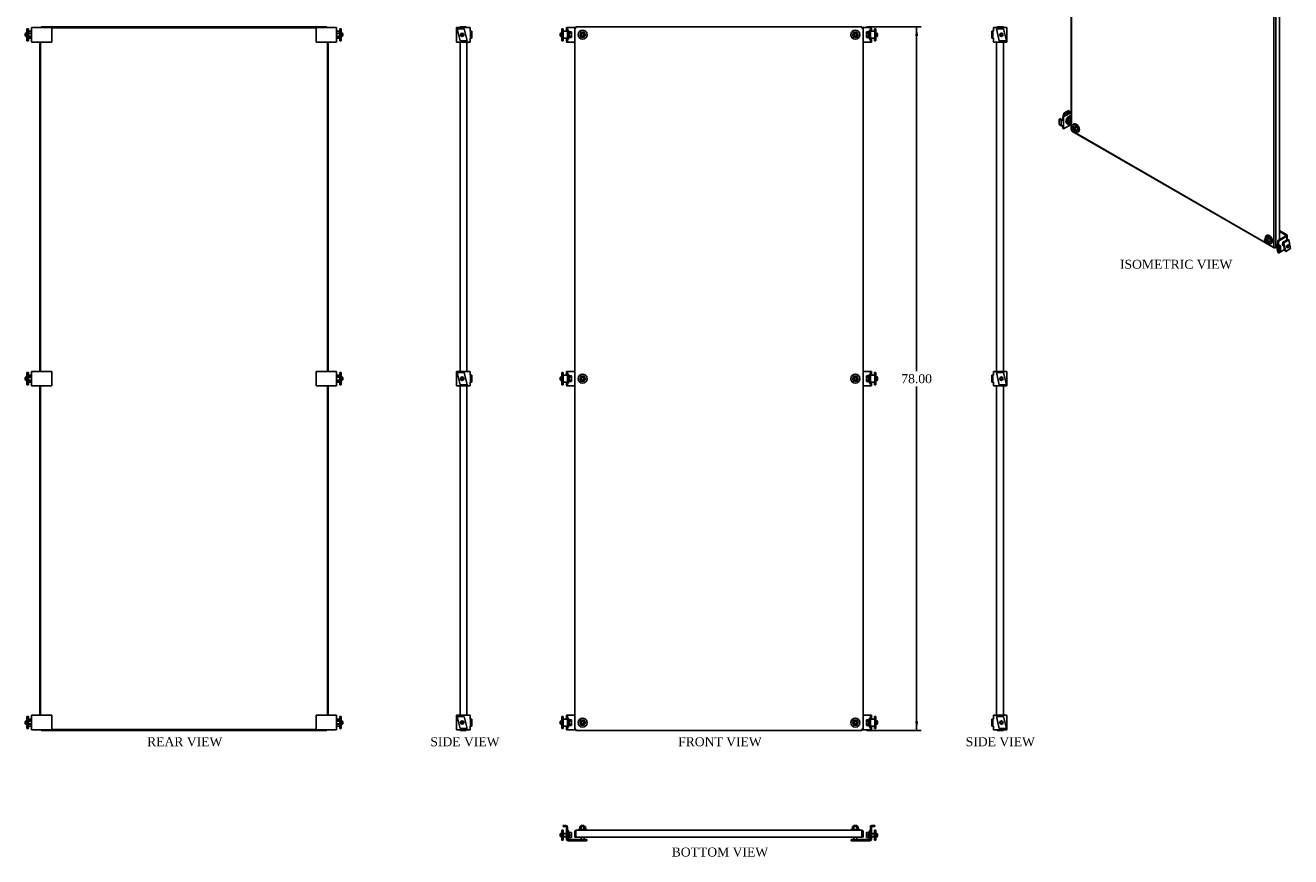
# Model space of a CAD drawing. Header units: inches. Extents: x 11 to 151, y 4 to 149.
# Tile 1 of 2: x 11 to 151, y 4 to 97. Entities that reach past the tile are written whole.
import ezdxf
from ezdxf.enums import TextEntityAlignment as Align
from ezdxf.lldxf.tags import DXFTag

# ---------------------------------------------------------------- set-up
doc = ezdxf.new("R2010")
doc.units = ezdxf.units.IN
doc.header["$MEASUREMENT"] = 0
for name, color, linetype in [('COM42544', 7, 'CONTINUOUS'), ('COM70376-7', 7, 'CONTINUOUS'), ('DEFAULT', 7, 'CONTINUOUS'), ('NTS166105', 7, 'CONTINUOUS'), ('NTS16700', 7, 'CONTINUOUS'), ('SCC181305', 7, 'CONTINUOUS'), ('STD26094', 7, 'CONTINUOUS'), ('WAF25059', 7, 'CONTINUOUS'), ('WAL25163', 7, 'CONTINUOUS')]:
    doc.layers.add(name, color=color, linetype=linetype)
doc.styles.add('SEACAD_TIMES_NEW_ROMAN', font='times.ttf')
tags = doc.linetypes.add('HIDDEN2', pattern=[0.1875, 0.125, -0.0625]).pattern_tags.tags
tags[6:7] = [DXFTag(74, 4), DXFTag(75, 0), DXFTag(340, '0'), DXFTag(46, 0.0), DXFTag(50, 0.0), DXFTag(44, 0.0), DXFTag(45, 0.0)]
tags[4:5] = [DXFTag(74, 4), DXFTag(75, 0), DXFTag(340, '0'), DXFTag(46, 0.0), DXFTag(50, 0.0), DXFTag(44, 0.0), DXFTag(45, 0.0)]

# ---------------------------------------------------------------- blocks, each defined once
blk = doc.blocks.new('GDIMGGROUP1')
at = {"layer": 'DEFAULT', "linetype": 'Continuous'}
for points in [[(109.6, 95.33), (109.43, 96.33), (109.27, 95.33)], [(109.6, 19.33), (109.27, 19.33), (109.43, 18.33)]]:
    blk.add_hatch(color=7, dxfattribs=at).paths.add_polyline_path(points)
at = {"layer": 'DEFAULT', "color": 7, "linetype": 'Continuous'}
for p, q in [((103.86, 96.33), (109.93, 96.33)), ((109.43, 96.33), (109.43, 58.18)), ((109.43, 56.48), (109.43, 18.33)), ((103.86, 18.33), (109.93, 18.33))]:
    blk.add_line(p, q, dxfattribs=at)
at = {"layer": 'DEFAULT', "color": 7, "linetype": 'Continuous', "style": 'SEACAD_TIMES_NEW_ROMAN'}
blk.add_text('78.00', height=1, dxfattribs=at).set_placement((107.73, 57.83), align=Align.TOP_LEFT)

msp = doc.modelspace()

# ---------------------------------------------------------------- linework, layer by layer
at = {"layer": 'COM42544', "color": 7, "linetype": 'Continuous'}
for p, q in [((10.92, 95.84), (11.21, 95.84)), ((11.27, 95.84), (11.21, 95.84)), ((11.27, 96.27), (11.45, 96.27)), ((11.27, 94.65), (11.27, 96.27)), ((11.45, 96.27), (13.52, 96.27)), ((13.52, 96.27), (13.52, 94.65)), ((42.85, 96.27), (44.91, 96.27)), ((42.85, 94.65), (42.85, 96.27)), ((44.91, 96.27), (45.1, 96.27)), ((45.1, 96.27), (45.1, 94.65)), ((45.16, 95.84), (45.1, 95.84)), ((45.16, 95.84), (45.45, 95.84)), ((58.4, 94.65), (58.4, 96.27)), ((58.4, 96.27), (58.59, 96.27)), ((59.91, 96.27), (58.59, 96.27)), ((59.91, 95.84), (59.91, 96.27)), ((59.97, 95.84), (59.91, 95.84)), ((59.97, 95.84), (59.97, 95.08)), ((60.09, 95.84), (59.97, 95.84)), ((60.09, 95.84), (60.09, 95.08)), ((70.53, 95.84), (70.22, 95.84)), ((70.22, 95.84), (70.22, 95.08)), ((70.53, 95.84), (70.72, 95.84)), ((70.59, 96.27), (70.72, 96.27)), ((70.59, 95.84), (70.59, 96.27)), ((70.78, 96.27), (70.72, 96.27)), ((70.72, 95.84), (70.72, 96.27)), ((70.72, 95.84), (70.72, 95.08)), ((71.65, 96.27), (70.78, 96.27)), ((104.24, 96.27), (103.36, 96.27)), ((104.3, 96.27), (104.24, 96.27)), ((104.3, 96.27), (104.3, 95.84)), ((104.42, 96.27), (104.3, 96.27)), ((104.3, 95.84), (104.48, 95.84)), ((104.3, 95.08), (104.3, 95.84)), ((104.42, 96.27), (104.42, 95.84)), ((104.8, 95.84), (104.48, 95.84)), ((104.8, 95.08), (104.8, 95.84)), ((117.77, 95.84), (117.89, 95.84)), ((117.77, 95.08), (117.77, 95.84)), ((117.89, 95.08), (117.89, 95.84)), ((117.95, 95.84), (117.89, 95.84)), ((119.27, 96.27), (117.95, 96.27)), ((117.95, 96.27), (117.95, 95.84)), ((119.27, 96.27), (119.45, 96.27)), ((119.45, 96.27), (119.45, 94.65)), ((11.21, 95.08), (10.92, 95.08)), ((11.21, 95.08), (11.27, 95.08)), ((11.45, 94.65), (11.27, 94.65)), ((13.52, 94.65), (11.45, 94.65)), ((44.91, 94.65), (42.85, 94.65)), ((45.1, 94.65), (44.91, 94.65)), ((45.1, 95.08), (45.16, 95.08)), ((45.45, 95.08), (45.16, 95.08)), ((58.59, 94.65), (58.4, 94.65)), ((58.59, 94.65), (59.91, 94.65)), ((59.91, 94.65), (59.91, 95.08)), ((59.91, 95.08), (59.97, 95.08)), ((60.09, 95.08), (59.97, 95.08)), ((70.22, 95.08), (70.53, 95.08)), ((70.72, 95.08), (70.53, 95.08)), ((70.59, 94.65), (70.59, 95.08)), ((70.59, 94.65), (70.72, 94.65)), ((70.72, 94.65), (70.72, 95.08)), ((70.72, 94.65), (70.78, 94.65)), ((70.78, 94.65), (71.51, 94.65)), ((103.51, 94.65), (104.24, 94.65)), ((104.24, 94.65), (104.3, 94.65)), ((104.3, 95.08), (104.3, 94.65)), ((104.48, 95.08), (104.3, 95.08)), ((104.42, 94.65), (104.3, 94.65)), ((104.42, 95.08), (104.42, 94.65)), ((104.48, 95.08), (104.8, 95.08)), ((117.77, 95.08), (117.89, 95.08)), ((117.89, 95.08), (117.95, 95.08)), ((117.95, 95.08), (117.95, 94.65)), ((117.95, 94.65), (119.27, 94.65)), ((119.45, 94.65), (119.27, 94.65)), ((125.24, 86.11), (125.32, 86.17)), ((125.46, 85.99), (125.24, 86.11)), ((125.24, 86.11), (125.24, 85.5)), ((125.55, 86.04), (125.32, 86.17)), ((125.46, 85.37), (125.46, 85.99)), ((125.63, 86.39), (126.56, 86.93)), ((125.63, 86.39), (125.72, 86.34)), ((125.63, 86.04), (125.63, 86.39)), ((125.63, 86.04), (125.72, 85.99)), ((125.72, 86.34), (126.58, 86.84)), ((125.72, 85.99), (125.72, 86.34)), ((125.72, 85.99), (125.72, 85.37)), ((125.24, 85.5), (125.46, 85.37)), ((125.63, 85.07), (125.63, 85.34)), ((125.63, 85.07), (125.72, 85.02)), ((126.58, 85.51), (125.72, 85.02)), ((125.72, 85.02), (125.72, 85.37)), ((150.4, 73.17), (149.47, 72.63)), ((150.49, 73.12), (149.55, 72.58)), ((150.49, 73.27), (149.68, 73.74)), ((150.4, 73.22), (149.68, 73.63)), ((150.4, 73.22), (150.4, 73.17)), ((150.49, 72.72), (150.49, 73.12)), ((150.54, 72.75), (150.54, 73.2)), ((149.41, 72.2), (149.41, 71.59)), ((149.47, 72.63), (149.47, 72.28)), ((149.55, 72.58), (149.47, 72.63)), ((149.55, 72.23), (149.47, 72.28)), ((149.69, 72), (149.47, 72.13)), ((149.47, 72.13), (149.47, 71.51)), ((149.55, 72.58), (149.55, 72.23)), ((149.55, 72.18), (149.55, 72.23)), ((149.78, 72.05), (149.55, 72.18)), ((149.55, 71.26), (150.23, 71.64)), ((149.69, 72), (149.78, 72.05)), ((149.69, 71.38), (149.69, 72)), ((149.78, 71.43), (149.78, 72.05)), ((149.47, 71.51), (149.47, 71.31)), ((149.47, 71.51), (149.69, 71.38)), ((149.55, 71.26), (149.47, 71.31)), ((149.55, 71.46), (149.55, 71.26)), ((149.69, 71.38), (149.78, 71.43)), ((10.92, 57.71), (11.21, 57.71)), ((11.27, 57.71), (11.21, 57.71)), ((11.27, 58.14), (11.45, 58.14)), ((11.27, 56.52), (11.27, 58.14)), ((11.45, 58.14), (13.52, 58.14)), ((13.52, 58.14), (13.52, 56.52)), ((42.85, 58.14), (44.91, 58.14)), ((42.85, 56.52), (42.85, 58.14)), ((44.91, 58.14), (45.1, 58.14)), ((45.1, 58.14), (45.1, 56.52)), ((45.16, 57.71), (45.1, 57.71)), ((45.16, 57.71), (45.45, 57.71)), ((58.4, 56.52), (58.4, 58.14)), ((58.4, 58.14), (58.59, 58.14)), ((59.91, 58.14), (58.59, 58.14)), ((59.91, 57.71), (59.91, 58.14)), ((59.97, 57.71), (59.91, 57.71)), ((59.97, 57.71), (59.97, 56.95)), ((60.09, 57.71), (59.97, 57.71)), ((60.09, 57.71), (60.09, 56.95)), ((70.53, 57.71), (70.22, 57.71)), ((70.22, 57.71), (70.22, 56.95)), ((70.53, 57.71), (70.72, 57.71)), ((70.59, 58.14), (70.72, 58.14)), ((70.59, 57.71), (70.59, 58.14)), ((70.78, 58.14), (70.72, 58.14)), ((70.72, 57.71), (70.72, 58.14)), ((70.72, 57.71), (70.72, 56.95)), ((71.51, 58.14), (70.78, 58.14)), ((104.24, 58.14), (103.51, 58.14)), ((104.3, 58.14), (104.24, 58.14)), ((104.3, 58.14), (104.3, 57.71)), ((104.42, 58.14), (104.3, 58.14)), ((104.3, 57.71), (104.48, 57.71)), ((104.3, 56.95), (104.3, 57.71)), ((104.42, 58.14), (104.42, 57.71)), ((104.8, 57.71), (104.48, 57.71)), ((104.8, 56.95), (104.8, 57.71)), ((117.77, 57.71), (117.89, 57.71)), ((117.77, 56.95), (117.77, 57.71)), ((117.89, 56.95), (117.89, 57.71)), ((117.95, 57.71), (117.89, 57.71)), ((119.27, 58.14), (117.95, 58.14)), ((117.95, 58.14), (117.95, 57.71)), ((119.27, 58.14), (119.45, 58.14)), ((119.45, 58.14), (119.45, 56.52)), ((11.21, 56.95), (10.92, 56.95)), ((11.21, 56.95), (11.27, 56.95)), ((11.45, 56.52), (11.27, 56.52)), ((13.52, 56.52), (11.45, 56.52)), ((44.91, 56.52), (42.85, 56.52)), ((45.1, 56.52), (44.91, 56.52)), ((45.1, 56.95), (45.16, 56.95)), ((45.45, 56.95), (45.16, 56.95)), ((58.59, 56.52), (58.4, 56.52)), ((58.59, 56.52), (59.91, 56.52)), ((59.91, 56.52), (59.91, 56.95)), ((59.91, 56.95), (59.97, 56.95)), ((60.09, 56.95), (59.97, 56.95)), ((70.22, 56.95), (70.53, 56.95)), ((70.72, 56.95), (70.53, 56.95)), ((70.59, 56.52), (70.59, 56.95)), ((70.59, 56.52), (70.72, 56.52)), ((70.72, 56.52), (70.72, 56.95)), ((70.72, 56.52), (70.78, 56.52)), ((70.78, 56.52), (71.51, 56.52)), ((103.51, 56.52), (104.24, 56.52)), ((104.24, 56.52), (104.3, 56.52)), ((104.3, 56.95), (104.3, 56.52)), ((104.48, 56.95), (104.3, 56.95)), ((104.42, 56.52), (104.3, 56.52)), ((104.42, 56.95), (104.42, 56.52)), ((104.48, 56.95), (104.8, 56.95)), ((117.77, 56.95), (117.89, 56.95)), ((117.89, 56.95), (117.95, 56.95)), ((117.95, 56.95), (117.95, 56.52)), ((117.95, 56.52), (119.27, 56.52)), ((119.45, 56.52), (119.27, 56.52)), ((11.27, 20.01), (11.45, 20.01)), ((11.27, 18.39), (11.27, 20.01)), ((11.45, 20.01), (13.52, 20.01)), ((13.52, 20.01), (13.52, 18.39)), ((42.85, 20.01), (44.91, 20.01)), ((42.85, 18.39), (42.85, 20.01)), ((44.91, 20.01), (45.1, 20.01)), ((45.1, 20.01), (45.1, 18.39)), ((58.4, 18.39), (58.4, 20.01)), ((58.4, 20.01), (58.59, 20.01)), ((59.91, 20.01), (58.59, 20.01)), ((59.91, 19.58), (59.91, 20.01)), ((70.59, 20.01), (70.72, 20.01)), ((70.59, 19.58), (70.59, 20.01)), ((70.78, 20.01), (70.72, 20.01)), ((70.72, 19.58), (70.72, 20.01)), ((71.51, 20.01), (70.78, 20.01)), ((104.24, 20.01), (103.51, 20.01)), ((104.3, 20.01), (104.24, 20.01)), ((104.3, 20.01), (104.3, 19.58)), ((104.42, 20.01), (104.3, 20.01)), ((104.42, 20.01), (104.42, 19.58)), ((119.27, 20.01), (117.95, 20.01)), ((117.95, 20.01), (117.95, 19.58)), ((119.27, 20.01), (119.45, 20.01)), ((119.45, 20.01), (119.45, 18.39)), ((10.92, 19.58), (11.21, 19.58)), ((11.21, 18.82), (10.92, 18.82)), ((11.27, 19.58), (11.21, 19.58)), ((11.21, 18.82), (11.27, 18.82)), ((11.45, 18.39), (11.27, 18.39)), ((13.52, 18.39), (11.45, 18.39)), ((44.91, 18.39), (42.85, 18.39)), ((45.1, 18.39), (44.91, 18.39)), ((45.16, 19.58), (45.1, 19.58)), ((45.1, 18.82), (45.16, 18.82)), ((45.16, 19.58), (45.45, 19.58)), ((45.45, 18.82), (45.16, 18.82)), ((58.59, 18.39), (58.4, 18.39)), ((58.59, 18.39), (59.91, 18.39)), ((59.97, 19.58), (59.91, 19.58)), ((59.91, 18.39), (59.91, 18.82)), ((59.91, 18.82), (59.97, 18.82)), ((59.97, 19.58), (59.97, 18.82)), ((60.09, 19.58), (59.97, 19.58)), ((60.09, 18.82), (59.97, 18.82)), ((60.09, 19.58), (60.09, 18.82)), ((70.53, 19.58), (70.22, 19.58)), ((70.22, 19.58), (70.22, 18.82)), ((70.22, 18.82), (70.53, 18.82)), ((70.53, 19.58), (70.72, 19.58)), ((70.72, 18.82), (70.53, 18.82)), ((70.59, 18.39), (70.59, 18.82)), ((70.59, 18.39), (70.72, 18.39)), ((70.72, 19.58), (70.72, 18.82)), ((70.72, 18.39), (70.72, 18.82)), ((70.72, 18.39), (70.78, 18.39)), ((70.78, 18.39), (71.65, 18.39)), ((103.36, 18.39), (104.24, 18.39)), ((104.24, 18.39), (104.3, 18.39)), ((104.3, 19.58), (104.48, 19.58)), ((104.3, 18.82), (104.3, 19.58)), ((104.3, 18.82), (104.3, 18.39)), ((104.48, 18.82), (104.3, 18.82)), ((104.42, 18.39), (104.3, 18.39)), ((104.42, 18.82), (104.42, 18.39)), ((104.8, 19.58), (104.48, 19.58)), ((104.48, 18.82), (104.8, 18.82)), ((104.8, 18.82), (104.8, 19.58)), ((117.77, 19.58), (117.89, 19.58)), ((117.77, 18.82), (117.77, 19.58)), ((117.77, 18.82), (117.89, 18.82)), ((117.89, 18.82), (117.89, 19.58)), ((117.95, 19.58), (117.89, 19.58)), ((117.89, 18.82), (117.95, 18.82)), ((117.95, 18.82), (117.95, 18.39)), ((117.95, 18.39), (119.27, 18.39)), ((119.45, 18.39), (119.27, 18.39)), ((70.22, 7.79), (70.22, 7.67)), ((70.22, 7.79), (70.53, 7.79)), ((70.22, 7.67), (70.53, 7.67)), ((70.59, 6.29), (70.59, 7.61)), ((70.59, 7.61), (70.72, 7.61)), ((70.72, 6.29), (70.72, 7.61)), ((104.3, 7.61), (104.3, 6.29)), ((104.42, 7.61), (104.3, 7.61)), ((104.42, 7.61), (104.42, 6.29)), ((104.48, 7.79), (104.8, 7.79)), ((104.48, 7.67), (104.8, 7.67)), ((104.8, 7.79), (104.8, 7.67)), ((70.78, 6.23), (72.84, 6.23)), ((70.78, 6.1), (72.84, 6.1)), ((72.84, 6.23), (72.84, 6.1)), ((102.17, 6.23), (104.24, 6.23)), ((102.17, 6.23), (102.17, 6.1)), ((102.17, 6.1), (104.24, 6.1))]:
    msp.add_line(p, q, dxfattribs=at)
for centre, radius, start, end in [((70.53, 7.61), 0.185, 0, 90), ((70.53, 7.61), 0.06, 0, 90), ((104.48, 7.61), 0.185, 90, 180), ((104.48, 7.61), 0.06, 90, 180), ((70.78, 6.29), 0.185, 180, 270), ((70.78, 6.29), 0.06, 180, 270), ((104.24, 6.29), 0.185, 270, 0), ((104.24, 6.29), 0.06, 270, 0)]:
    msp.add_arc(centre, radius, start, end, dxfattribs=at)
for centre, major_axis, start_param, end_param in [((125.59, 86.06), (-0.185, 0), 0.785398, 2.356194), ((125.59, 86.06), (-0.06, 0), 0.785398, 2.356194), ((126.69, 86.86), (0.185, 0), -4.06767, -3.926991), ((125.59, 85.45), (0.185, 0), 3.926991, 5.497787), ((150.35, 73.2), (-0.06, 0), 2.356194, 3.926991), ((150.35, 73.2), (-0.185, 0), 2.356194, 3.926991), ((149.6, 72.2), (0.185, 0), 2.356194, 3.926991), ((149.6, 71.59), (0.185, 0), 3.141593, 3.926991), ((149.6, 72.2), (0.06, 0), 2.356194, 3.926991), ((150.17, 72.28), (0.109, 0.189), 1.585462, 3.600285), ((150.09, 72.33), (-0.109, -0.189), 0.415952, 0.5411)]:
    msp.add_ellipse(centre, major_axis=major_axis, ratio=0.57735, start_param=start_param, end_param=end_param, dxfattribs=at)
at = {"layer": 'COM70376-7', "color": 7, "linetype": 'Continuous'}
for p, q in [((126.58, 148.35), (126.58, 84.9)), ((126.62, 148.29), (126.62, 84.84)), ((149.05, 71.89), (149.05, 135.35)), ((149.25, 135.35), (149.25, 71.89)), ((149.68, 72.76), (149.68, 102.46)), ((12.33, 96.33), (44.04, 96.33)), ((12.33, 96.33), (12.33, 96.27)), ((13.52, 96.23), (42.85, 96.23)), ((44.04, 96.33), (44.04, 96.27)), ((58.81, 96.33), (58.81, 96.27)), ((58.81, 96.33), (59.42, 96.33)), ((71.51, 96.18), (71.65, 96.18)), ((71.51, 18.47), (71.51, 96.18)), ((71.65, 96.18), (71.65, 96.33)), ((71.65, 96.33), (103.36, 96.33)), ((103.36, 96.33), (103.36, 96.18)), ((103.36, 96.18), (103.51, 96.18)), ((103.51, 96.18), (103.51, 18.47)), ((118.44, 96.33), (119.05, 96.33)), ((119.05, 96.33), (119.05, 96.27)), ((12.18, 58.14), (12.18, 94.65)), ((12.28, 58.14), (12.28, 94.65)), ((44.09, 94.65), (44.09, 58.14)), ((44.18, 94.65), (44.18, 58.14)), ((58.81, 94.65), (58.81, 58.14)), ((59.56, 94.65), (59.56, 58.14)), ((118.3, 58.14), (118.3, 94.65)), ((119.05, 58.14), (119.05, 94.65)), ((126.62, 84.84), (149.05, 71.89)), ((126.65, 84.78), (149.08, 71.83)), ((149.25, 71.89), (149.15, 71.84)), ((149.25, 71.89), (149.41, 71.99)), ((12.18, 20.01), (12.18, 56.52)), ((12.28, 20.01), (12.28, 56.52)), ((44.09, 56.52), (44.09, 20.01)), ((44.18, 56.52), (44.18, 20.01)), ((58.81, 56.52), (58.81, 20.01)), ((59.56, 56.52), (59.56, 20.01)), ((118.3, 20.01), (118.3, 56.52)), ((119.05, 20.01), (119.05, 56.52)), ((12.33, 18.33), (12.33, 18.39)), ((44.04, 18.33), (12.33, 18.33)), ((42.85, 18.42), (13.52, 18.42)), ((44.04, 18.33), (44.04, 18.39)), ((58.81, 18.33), (58.81, 18.39)), ((59.42, 18.33), (58.81, 18.33)), ((71.65, 18.47), (71.51, 18.47)), ((71.65, 18.33), (71.65, 18.47)), ((103.36, 18.33), (71.65, 18.33)), ((103.51, 18.47), (103.36, 18.47)), ((103.36, 18.47), (103.36, 18.33)), ((119.05, 18.33), (118.44, 18.33)), ((119.05, 18.33), (119.05, 18.39)), ((71.51, 6.51), (71.51, 7.12)), ((71.6, 6.51), (71.6, 7.12)), ((71.65, 7.26), (103.36, 7.26)), ((71.65, 7.12), (71.65, 7.26)), ((71.65, 7.12), (71.65, 6.51)), ((103.36, 7.26), (103.36, 7.12)), ((103.36, 6.51), (103.36, 7.12)), ((103.41, 7.12), (103.41, 6.51)), ((103.51, 7.12), (103.51, 6.51)), ((71.51, 6.51), (71.6, 6.51)), ((71.65, 6.51), (103.36, 6.51)), ((103.51, 6.51), (103.41, 6.51))]:
    msp.add_line(p, q, dxfattribs=at)
for centre, radius, start, end in [((59.42, 96.18), 0.143, 39.262, 90), ((118.44, 96.18), 0.143, 90, 140.738), ((59.42, 18.47), 0.143, 270, 325.7408), ((118.44, 18.47), 0.143, 214.2592, 270), ((71.65, 7.12), 0.143, 90, 180), ((71.65, 7.12), 0.048, 90, 180), ((103.36, 7.12), 0.143, 0, 90), ((103.36, 7.12), 0.048, 0, 90)]:
    msp.add_arc(centre, radius, start, end, dxfattribs=at)
for centre, major_axis, start_param, end_param in [((126.73, 84.9), (0.143, 0), 3.141593, 3.926991), ((126.73, 84.9), (0.071, 0.124), 2.356194, 3.141593), ((149.15, 71.95), (0.143, 0), 3.926991, 5.497787), ((149.15, 71.95), (0.071, 0.124), 2.356194, 3.926991)]:
    msp.add_ellipse(centre, major_axis=major_axis, ratio=0.57735, start_param=start_param, end_param=end_param, dxfattribs=at)
at = {"layer": 'NTS166105', "color": 7, "linetype": 'Continuous'}
for p, q in [((72.07, 95.46), (72.23, 95.74)), ((72.23, 95.19), (72.07, 95.46)), ((72.23, 95.74), (72.54, 95.74)), ((72.54, 95.74), (72.7, 95.46)), ((72.7, 95.46), (72.54, 95.19)), ((102.48, 95.74), (102.32, 95.46)), ((102.32, 95.46), (102.48, 95.19)), ((102.79, 95.74), (102.48, 95.74)), ((102.95, 95.46), (102.79, 95.74)), ((102.79, 95.19), (102.95, 95.46)), ((72.54, 95.19), (72.23, 95.19)), ((102.48, 95.19), (102.79, 95.19)), ((126.62, 85.1), (126.74, 85.26)), ((126.66, 85.01), (126.62, 85.1)), ((126.74, 84.81), (126.73, 84.83)), ((126.96, 85.39), (126.74, 85.26)), ((126.74, 85.26), (126.96, 85.13)), ((126.96, 84.68), (126.74, 84.81)), ((126.96, 85.39), (127.18, 85.26)), ((127.18, 85.26), (126.96, 85.13)), ((126.96, 85.13), (127.07, 84.84)), ((127.07, 84.84), (126.96, 84.68)), ((127.18, 84.81), (126.96, 84.68)), ((127.3, 84.97), (127.07, 84.84)), ((127.18, 85.26), (127.3, 84.97)), ((127.3, 84.97), (127.18, 84.81)), ((148.13, 72.91), (148.36, 73.04)), ((148.57, 72.91), (148.36, 73.04)), ((148.13, 72.91), (148.01, 72.75)), ((148.01, 72.75), (148.05, 72.66)), ((148.12, 72.48), (148.13, 72.46)), ((148.35, 72.78), (148.13, 72.91)), ((148.13, 72.46), (148.35, 72.33)), ((148.35, 72.78), (148.57, 72.91)), ((148.46, 72.49), (148.35, 72.78)), ((148.35, 72.33), (148.46, 72.49)), ((148.35, 72.33), (148.57, 72.46)), ((148.46, 72.49), (148.69, 72.62)), ((148.69, 72.62), (148.57, 72.91)), ((148.57, 72.46), (148.69, 72.62)), ((72.07, 57.33), (72.23, 57.61)), ((72.23, 57.61), (72.54, 57.61)), ((72.54, 57.61), (72.7, 57.33)), ((102.48, 57.61), (102.32, 57.33)), ((102.79, 57.61), (102.48, 57.61)), ((102.95, 57.33), (102.79, 57.61)), ((72.23, 57.06), (72.07, 57.33)), ((72.54, 57.06), (72.23, 57.06)), ((72.7, 57.33), (72.54, 57.06)), ((102.32, 57.33), (102.48, 57.06)), ((102.48, 57.06), (102.79, 57.06)), ((102.79, 57.06), (102.95, 57.33)), ((72.07, 19.2), (72.23, 19.48)), ((72.23, 18.93), (72.07, 19.2)), ((72.23, 19.48), (72.54, 19.48)), ((72.54, 18.93), (72.23, 18.93)), ((72.54, 19.48), (72.7, 19.2)), ((72.7, 19.2), (72.54, 18.93)), ((102.48, 19.48), (102.32, 19.2)), ((102.32, 19.2), (102.48, 18.93)), ((102.79, 19.48), (102.48, 19.48)), ((102.48, 18.93), (102.79, 18.93)), ((102.95, 19.2), (102.79, 19.48)), ((102.79, 18.93), (102.95, 19.2)), ((72.23, 7.68), (72.07, 7.68)), ((72.07, 7.36), (72.07, 7.68)), ((72.54, 7.68), (72.23, 7.68)), ((72.23, 7.36), (72.23, 7.68)), ((72.7, 7.68), (72.54, 7.68)), ((72.54, 7.36), (72.54, 7.68)), ((72.7, 7.36), (72.7, 7.68)), ((102.32, 7.68), (102.48, 7.68)), ((102.32, 7.68), (102.32, 7.36)), ((102.48, 7.68), (102.79, 7.68)), ((102.48, 7.68), (102.48, 7.36)), ((102.79, 7.68), (102.95, 7.68)), ((102.79, 7.68), (102.79, 7.36)), ((102.95, 7.68), (102.95, 7.36))]:
    msp.add_line(p, q, dxfattribs=at)
at = {"layer": 'NTS16700', "color": 7, "linetype": 'Continuous'}
for p, q in [((10.77, 94.79), (10.77, 96.13)), ((10.77, 96.13), (10.92, 96.13)), ((10.92, 94.79), (10.92, 96.13)), ((45.45, 96.13), (45.45, 94.79)), ((45.6, 96.13), (45.45, 96.13)), ((45.6, 96.13), (45.6, 94.79)), ((58.48, 96.13), (58.81, 94.79)), ((59.25, 96.13), (58.48, 96.13)), ((59.58, 94.79), (59.25, 96.13)), ((70.09, 94.79), (70.09, 96.13)), ((70.09, 96.13), (70.24, 96.13)), ((70.24, 95.84), (70.24, 96.13)), ((104.77, 96.13), (104.77, 95.84)), ((104.92, 96.13), (104.77, 96.13)), ((104.92, 96.13), (104.92, 94.79)), ((119.05, 96.13), (118.28, 96.13)), ((118.28, 96.13), (118.6, 94.79)), ((119.38, 94.79), (119.05, 96.13)), ((10.77, 94.79), (10.92, 94.79)), ((45.6, 94.79), (45.45, 94.79)), ((58.81, 94.79), (59.58, 94.79)), ((70.09, 94.79), (70.24, 94.79)), ((70.24, 94.79), (70.24, 95.08)), ((104.77, 95.08), (104.77, 94.79)), ((104.92, 94.79), (104.77, 94.79)), ((118.6, 94.79), (119.38, 94.79)), ((125.74, 86.75), (126.29, 87.06)), ((126.29, 87.06), (126.39, 87)), ((125.61, 86.03), (125.63, 86.16)), ((125.68, 86.42), (125.74, 86.75)), ((125.74, 86.75), (125.85, 86.69)), ((125.81, 86.5), (125.85, 86.69)), ((125.85, 86.69), (126.39, 87)), ((125.86, 86.61), (126.34, 86.88)), ((125.88, 86.68), (125.86, 86.61)), ((125.87, 86.62), (126.32, 86.89)), ((126.35, 86.95), (125.88, 86.68)), ((126.32, 86.89), (126.33, 86.94)), ((126.32, 86.89), (126.34, 86.88)), ((126.34, 86.88), (126.35, 86.95)), ((126.39, 87), (126.36, 86.81)), ((150.58, 72.77), (150.04, 72.46)), ((150.04, 72.46), (150.26, 71.5)), ((150.14, 72.4), (150.04, 72.46)), ((150.69, 72.71), (150.14, 72.4)), ((150.14, 72.4), (150.37, 71.44)), ((150.37, 71.44), (150.91, 71.75)), ((150.69, 72.71), (150.58, 72.77)), ((150.91, 71.75), (150.69, 72.71)), ((150.37, 71.44), (150.26, 71.5)), ((10.77, 56.66), (10.77, 58)), ((10.77, 58), (10.92, 58)), ((10.92, 56.66), (10.92, 58)), ((45.45, 58), (45.45, 56.66)), ((45.6, 58), (45.45, 58)), ((45.6, 58), (45.6, 56.66)), ((58.48, 58), (58.81, 56.66)), ((59.25, 58), (58.48, 58)), ((59.58, 56.66), (59.25, 58)), ((70.09, 56.66), (70.09, 58)), ((70.09, 58), (70.24, 58)), ((70.24, 57.71), (70.24, 58)), ((104.77, 58), (104.77, 57.71)), ((104.92, 58), (104.77, 58)), ((104.92, 58), (104.92, 56.66)), ((119.05, 58), (118.28, 58)), ((118.28, 58), (118.6, 56.66)), ((119.38, 56.66), (119.05, 58)), ((10.77, 56.66), (10.92, 56.66)), ((45.6, 56.66), (45.45, 56.66)), ((58.81, 56.66), (59.58, 56.66)), ((70.09, 56.66), (70.24, 56.66)), ((70.24, 56.66), (70.24, 56.95)), ((104.77, 56.95), (104.77, 56.66)), ((104.92, 56.66), (104.77, 56.66)), ((118.6, 56.66), (119.38, 56.66)), ((10.77, 18.53), (10.77, 19.87)), ((10.77, 19.87), (10.92, 19.87)), ((10.92, 18.53), (10.92, 19.87)), ((45.45, 19.87), (45.45, 18.53)), ((45.6, 19.87), (45.45, 19.87)), ((45.6, 19.87), (45.6, 18.53)), ((58.48, 19.87), (58.81, 18.53)), ((59.25, 19.87), (58.48, 19.87)), ((59.58, 18.53), (59.25, 19.87)), ((70.09, 18.53), (70.09, 19.87)), ((70.09, 19.87), (70.24, 19.87)), ((70.24, 19.58), (70.24, 19.87)), ((104.77, 19.87), (104.77, 19.58)), ((104.92, 19.87), (104.77, 19.87)), ((104.92, 19.87), (104.92, 18.53)), ((119.05, 19.87), (118.28, 19.87)), ((118.28, 19.87), (118.6, 18.53)), ((119.38, 18.53), (119.05, 19.87)), ((10.77, 18.53), (10.92, 18.53)), ((45.6, 18.53), (45.45, 18.53)), ((58.81, 18.53), (59.58, 18.53)), ((70.09, 18.53), (70.24, 18.53)), ((70.24, 18.53), (70.24, 18.82)), ((104.77, 18.82), (104.77, 18.53)), ((104.92, 18.53), (104.77, 18.53)), ((118.6, 18.53), (119.38, 18.53)), ((70.09, 6.5), (70.09, 7.28)), ((70.09, 7.28), (70.24, 7.28)), ((70.24, 6.5), (70.24, 7.28)), ((104.77, 7.28), (104.77, 6.95)), ((104.92, 7.28), (104.77, 7.28)), ((104.92, 7.28), (104.92, 6.95)), ((70.09, 6.18), (70.09, 6.5)), ((70.09, 6.5), (70.24, 6.5)), ((70.09, 6.18), (70.24, 6.18)), ((70.24, 6.18), (70.24, 6.5)), ((104.77, 6.95), (104.77, 6.18)), ((104.92, 6.95), (104.77, 6.95)), ((104.92, 6.18), (104.77, 6.18)), ((104.92, 6.95), (104.92, 6.18))]:
    msp.add_line(p, q, dxfattribs=at)
at = {"layer": 'SCC181305', "color": 7, "linetype": 'Continuous'}
for p, q in [((10.64, 95.65), (10.58, 95.59)), ((10.58, 95.59), (10.58, 95.33)), ((10.64, 95.65), (10.64, 95.27)), ((10.77, 95.65), (10.64, 95.65)), ((11.27, 95.65), (10.92, 95.65)), ((45.45, 95.65), (45.1, 95.65)), ((45.72, 95.65), (45.6, 95.65)), ((45.72, 95.27), (45.72, 95.65)), ((45.78, 95.59), (45.72, 95.65)), ((45.78, 95.33), (45.78, 95.59)), ((69.97, 95.65), (69.91, 95.59)), ((69.91, 95.33), (69.91, 95.59)), ((69.97, 95.27), (69.97, 95.65)), ((70.09, 95.65), (69.97, 95.65)), ((71.14, 95.78), (70.91, 95.78)), ((71.14, 95.62), (70.91, 95.62)), ((71.14, 95.62), (71.14, 95.78)), ((71.14, 95.3), (71.14, 95.62)), ((103.87, 95.78), (103.87, 95.62)), ((103.87, 95.78), (104.1, 95.78)), ((103.87, 95.62), (104.1, 95.62)), ((103.87, 95.62), (103.87, 95.3)), ((105.04, 95.65), (104.92, 95.65)), ((105.04, 95.65), (105.04, 95.27)), ((105.1, 95.59), (105.04, 95.65)), ((105.1, 95.59), (105.1, 95.33)), ((10.58, 95.33), (10.64, 95.27)), ((10.64, 95.27), (10.77, 95.27)), ((10.92, 95.27), (11.27, 95.27)), ((45.1, 95.27), (45.45, 95.27)), ((45.6, 95.27), (45.72, 95.27)), ((45.72, 95.27), (45.78, 95.33)), ((69.91, 95.33), (69.97, 95.27)), ((69.97, 95.27), (70.09, 95.27)), ((71.14, 95.3), (70.91, 95.3)), ((71.14, 95.14), (70.91, 95.14)), ((71.14, 95.14), (71.14, 95.3)), ((103.87, 95.3), (104.1, 95.3)), ((103.87, 95.3), (103.87, 95.14)), ((103.87, 95.14), (104.1, 95.14)), ((104.92, 95.27), (105.04, 95.27)), ((105.04, 95.27), (105.1, 95.33)), ((126.28, 85.98), (126.48, 86.22)), ((126.28, 85.72), (126.28, 85.98)), ((126.45, 85.88), (126.28, 85.98)), ((126.45, 85.62), (126.28, 85.72)), ((126.45, 85.88), (126.58, 86.05)), ((126.45, 85.62), (126.45, 85.88)), ((126.58, 85.61), (126.45, 85.62)), ((126.48, 86.22), (126.58, 86.21)), ((126.58, 86.16), (126.48, 86.22)), ((150.02, 72.15), (150.12, 72.09)), ((150.61, 71.87), (150.66, 71.89)), ((150.75, 72.05), (150.75, 72.1)), ((71.14, 57.65), (70.91, 57.65)), ((71.14, 57.49), (71.14, 57.65)), ((103.87, 57.65), (103.87, 57.49)), ((103.87, 57.65), (104.1, 57.65)), ((10.64, 57.52), (10.58, 57.46)), ((10.58, 57.46), (10.58, 57.2)), ((10.58, 57.2), (10.64, 57.14)), ((10.64, 57.52), (10.64, 57.14)), ((10.77, 57.52), (10.64, 57.52)), ((10.64, 57.14), (10.77, 57.14)), ((11.27, 57.52), (10.92, 57.52)), ((10.92, 57.14), (11.27, 57.14)), ((45.45, 57.52), (45.1, 57.52)), ((45.1, 57.14), (45.45, 57.14)), ((45.72, 57.52), (45.6, 57.52)), ((45.6, 57.14), (45.72, 57.14)), ((45.72, 57.14), (45.72, 57.52)), ((45.78, 57.46), (45.72, 57.52)), ((45.72, 57.14), (45.78, 57.2)), ((45.78, 57.2), (45.78, 57.46)), ((69.97, 57.52), (69.91, 57.46)), ((69.91, 57.2), (69.91, 57.46)), ((69.91, 57.2), (69.97, 57.14)), ((69.97, 57.14), (69.97, 57.52)), ((70.09, 57.52), (69.97, 57.52)), ((69.97, 57.14), (70.09, 57.14)), ((71.14, 57.49), (70.91, 57.49)), ((71.14, 57.17), (70.91, 57.17)), ((71.14, 57.01), (70.91, 57.01)), ((71.14, 57.17), (71.14, 57.49)), ((71.14, 57.01), (71.14, 57.17)), ((103.87, 57.49), (104.1, 57.49)), ((103.87, 57.49), (103.87, 57.17)), ((103.87, 57.17), (104.1, 57.17)), ((103.87, 57.17), (103.87, 57.01)), ((103.87, 57.01), (104.1, 57.01)), ((105.04, 57.52), (104.92, 57.52)), ((104.92, 57.14), (105.04, 57.14)), ((105.04, 57.52), (105.04, 57.14)), ((105.1, 57.46), (105.04, 57.52)), ((105.04, 57.14), (105.1, 57.2)), ((105.1, 57.46), (105.1, 57.2)), ((10.64, 19.39), (10.58, 19.33)), ((10.58, 19.33), (10.58, 19.07)), ((10.58, 19.07), (10.64, 19.01)), ((10.64, 19.39), (10.64, 19.01)), ((10.77, 19.39), (10.64, 19.39)), ((10.64, 19.01), (10.77, 19.01)), ((11.27, 19.39), (10.92, 19.39)), ((10.92, 19.01), (11.27, 19.01)), ((45.45, 19.39), (45.1, 19.39)), ((45.1, 19.01), (45.45, 19.01)), ((45.72, 19.39), (45.6, 19.39)), ((45.6, 19.01), (45.72, 19.01)), ((45.72, 19.39), (45.72, 19.01)), ((45.78, 19.33), (45.72, 19.39)), ((45.72, 19.01), (45.78, 19.07)), ((45.78, 19.33), (45.78, 19.07)), ((69.97, 19.39), (69.91, 19.33)), ((69.91, 19.33), (69.91, 19.07)), ((69.91, 19.07), (69.97, 19.01)), ((69.97, 19.39), (69.97, 19.01)), ((70.09, 19.39), (69.97, 19.39)), ((69.97, 19.01), (70.09, 19.01)), ((71.14, 19.52), (70.91, 19.52)), ((71.14, 19.36), (70.91, 19.36)), ((71.14, 19.04), (70.91, 19.04)), ((71.14, 18.88), (70.91, 18.88)), ((71.14, 19.36), (71.14, 19.52)), ((71.14, 19.04), (71.14, 19.36)), ((71.14, 18.88), (71.14, 19.04)), ((103.87, 19.52), (103.87, 19.36)), ((103.87, 19.52), (104.1, 19.52)), ((103.87, 19.36), (104.1, 19.36)), ((103.87, 19.36), (103.87, 19.04)), ((103.87, 19.04), (104.1, 19.04)), ((103.87, 19.04), (103.87, 18.88)), ((103.87, 18.88), (104.1, 18.88)), ((105.04, 19.39), (104.92, 19.39)), ((104.92, 19.01), (105.04, 19.01)), ((105.04, 19.39), (105.04, 19.01)), ((105.1, 19.33), (105.04, 19.39)), ((105.04, 19.01), (105.1, 19.07)), ((105.1, 19.33), (105.1, 19.07)), ((69.97, 6.92), (69.91, 6.86)), ((69.91, 6.86), (69.91, 6.6)), ((69.91, 6.6), (69.97, 6.54)), ((69.97, 6.92), (69.97, 6.54)), ((70.09, 6.92), (69.97, 6.92)), ((69.97, 6.54), (70.09, 6.54)), ((70.59, 6.92), (70.24, 6.92)), ((70.24, 6.54), (70.59, 6.54)), ((71.14, 7), (70.91, 7)), ((71.14, 7), (70.91, 7)), ((71.14, 6.73), (70.91, 6.73)), ((71.14, 6.46), (70.91, 6.46)), ((71.14, 6.46), (70.91, 6.46)), ((71.14, 6.73), (71.14, 7)), ((71.14, 7), (71.14, 7)), ((71.14, 6.46), (71.14, 6.73)), ((71.14, 6.46), (71.14, 6.46)), ((103.87, 7), (104.1, 7)), ((103.87, 7), (103.87, 7)), ((103.87, 7), (104.1, 7)), ((103.87, 7), (103.87, 6.73)), ((103.87, 6.73), (104.1, 6.73)), ((103.87, 6.73), (103.87, 6.46)), ((103.87, 6.46), (104.1, 6.46)), ((103.87, 6.46), (103.87, 6.45)), ((103.87, 6.45), (104.1, 6.45)), ((104.77, 6.92), (104.42, 6.92)), ((104.42, 6.54), (104.77, 6.54)), ((105.04, 6.92), (104.92, 6.92)), ((104.92, 6.54), (105.04, 6.54)), ((105.04, 6.54), (105.04, 6.92)), ((105.1, 6.86), (105.04, 6.92)), ((105.04, 6.54), (105.1, 6.6)), ((105.1, 6.6), (105.1, 6.86))]:
    msp.add_line(p, q, dxfattribs=at)
at = {"layer": 'SCC181305', "color": 7, "linetype": 'HIDDEN2'}
for p, q in [((10.61, 95.61), (10.77, 95.61)), ((10.92, 95.61), (11.27, 95.61)), ((45.45, 95.61), (45.1, 95.61)), ((45.76, 95.61), (45.6, 95.61)), ((69.93, 95.61), (70.09, 95.61)), ((105.08, 95.61), (104.92, 95.61)), ((10.61, 95.31), (10.77, 95.31)), ((10.92, 95.31), (11.27, 95.31)), ((45.45, 95.31), (45.1, 95.31)), ((45.76, 95.31), (45.6, 95.31)), ((69.93, 95.31), (70.09, 95.31)), ((105.08, 95.31), (104.92, 95.31)), ((10.61, 57.48), (10.77, 57.48)), ((10.61, 57.18), (10.77, 57.18)), ((10.92, 57.48), (11.27, 57.48)), ((10.92, 57.18), (11.27, 57.18)), ((45.45, 57.48), (45.1, 57.48)), ((45.45, 57.18), (45.1, 57.18)), ((45.76, 57.48), (45.6, 57.48)), ((45.76, 57.18), (45.6, 57.18)), ((69.93, 57.48), (70.09, 57.48)), ((69.93, 57.18), (70.09, 57.18)), ((105.08, 57.48), (104.92, 57.48)), ((105.08, 57.18), (104.92, 57.18)), ((10.61, 19.35), (10.77, 19.35)), ((10.61, 19.05), (10.77, 19.05)), ((10.92, 19.35), (11.27, 19.35)), ((10.92, 19.05), (11.27, 19.05)), ((45.45, 19.35), (45.1, 19.35)), ((45.45, 19.05), (45.1, 19.05)), ((45.76, 19.35), (45.6, 19.35)), ((45.76, 19.05), (45.6, 19.05)), ((69.93, 19.35), (70.09, 19.35)), ((69.93, 19.05), (70.09, 19.05)), ((105.08, 19.35), (104.92, 19.35)), ((105.08, 19.05), (104.92, 19.05)), ((69.93, 6.88), (70.09, 6.88)), ((69.93, 6.58), (70.09, 6.58)), ((70.24, 6.88), (70.59, 6.88)), ((70.24, 6.58), (70.59, 6.58)), ((104.77, 6.88), (104.42, 6.88)), ((104.77, 6.58), (104.42, 6.58)), ((105.08, 6.88), (104.92, 6.88)), ((105.08, 6.58), (104.92, 6.58))]:
    msp.add_line(p, q, dxfattribs=at)
at = {"layer": 'SCC181305', "color": 7, "linetype": 'Continuous'}
for centre, radius in [((59.03, 95.46), 0.187), ((59.03, 95.46), 0.127), ((118.83, 95.46), 0.187), ((118.83, 95.46), 0.127), ((59.03, 57.33), 0.187), ((59.03, 57.33), 0.127), ((118.83, 57.33), 0.187), ((118.83, 57.33), 0.127), ((59.03, 19.2), 0.187), ((59.03, 19.2), 0.127), ((118.83, 19.2), 0.187), ((118.83, 19.2), 0.127)]:
    msp.add_circle(centre, radius, dxfattribs=at)
at = {"layer": 'SCC181305', "color": 7, "linetype": 'HIDDEN2'}
for centre in [(59.03, 95.46), (118.83, 95.46), (59.03, 57.33), (118.83, 57.33), (59.03, 19.2), (118.83, 19.2)]:
    msp.add_circle(centre, 0.149, dxfattribs=at)
at = {"layer": 'SCC181305', "color": 7, "linetype": 'Continuous'}
for start_param, end_param in [(0, 3.926991), (5.497787, 6.283185)]:
    msp.add_ellipse((150.61, 72.02), major_axis=(0.094, 0.162), ratio=0.57735, start_param=start_param, end_param=end_param, dxfattribs=at)
msp.add_ellipse((150.66, 72), major_axis=(0.064, 0.11), ratio=0.57735, dxfattribs=at)
at = {"layer": 'STD26094', "color": 7, "linetype": 'Continuous'}
for p, q in [((126.66, 85.02), (126.66, 84.99)), ((126.77, 84.8), (126.79, 84.79)), ((148.05, 72.67), (148.05, 72.64)), ((148.16, 72.45), (148.18, 72.44)), ((72.23, 7.79), (72.19, 7.75)), ((72.19, 7.75), (72.57, 7.75)), ((72.19, 7.75), (72.19, 7.68)), ((72.53, 7.79), (72.23, 7.79)), ((72.57, 7.75), (72.53, 7.79)), ((72.57, 7.68), (72.57, 7.75)), ((102.48, 7.79), (102.44, 7.75)), ((102.44, 7.75), (102.82, 7.75)), ((102.44, 7.75), (102.44, 7.68)), ((102.78, 7.79), (102.48, 7.79)), ((102.82, 7.75), (102.78, 7.79)), ((102.82, 7.68), (102.82, 7.75)), ((72.22, 6.51), (72.22, 6.29)), ((72.55, 6.29), (72.55, 6.51)), ((102.47, 6.51), (102.47, 6.29)), ((102.8, 6.29), (102.8, 6.51))]:
    msp.add_line(p, q, dxfattribs=at)
for centre, radius in [((72.38, 95.46), 0.188), ((72.38, 95.46), 0.15), ((102.63, 95.46), 0.188), ((102.63, 95.46), 0.15), ((72.38, 57.33), 0.188), ((72.38, 57.33), 0.15), ((102.63, 57.33), 0.188), ((102.63, 57.33), 0.15), ((72.38, 19.2), 0.188), ((72.38, 19.2), 0.15), ((102.63, 19.2), 0.188), ((102.63, 19.2), 0.15)]:
    msp.add_circle(centre, radius, dxfattribs=at)
for centre, start, end in [((72.28, 6.29), 180, 270), ((72.49, 6.29), 270, 0), ((102.53, 6.29), 180, 270), ((102.74, 6.29), 270, 0)]:
    msp.add_arc(centre, 0.06, start, end, dxfattribs=at)
for centre in [(126.77, 84.92), (148.16, 72.57)]:
    msp.add_ellipse(centre, major_axis=(-0.075, 0.13), ratio=0.57735, dxfattribs=at)
for centre, start_param, end_param in [((126.79, 84.94), 0, 3.926991), ((126.79, 84.94), 5.497787, 6.283185), ((148.18, 72.59), 0, 3.926991), ((148.18, 72.59), 5.497787, 6.283185)]:
    msp.add_ellipse(centre, major_axis=(0.094, -0.162), ratio=0.57735, start_param=start_param, end_param=end_param, dxfattribs=at)
at = {"layer": 'WAF25059', "color": 7, "linetype": 'Continuous'}
for p, q in [((70.81, 95.96), (70.72, 95.96)), ((70.81, 94.96), (70.81, 95.96)), ((104.2, 95.96), (104.2, 94.96)), ((104.3, 95.96), (104.2, 95.96)), ((70.72, 94.96), (70.81, 94.96)), ((104.2, 94.96), (104.3, 94.96)), ((126.09, 85.6), (126.16, 85.57)), ((126.89, 85.57), (126.82, 85.53)), ((127.32, 84.67), (127.39, 84.71)), ((148.28, 73.22), (148.21, 73.18)), ((148.71, 72.32), (148.78, 72.36)), ((70.81, 57.83), (70.72, 57.83)), ((70.81, 56.83), (70.81, 57.83)), ((104.2, 57.83), (104.2, 56.83)), ((104.3, 57.83), (104.2, 57.83)), ((70.72, 56.83), (70.81, 56.83)), ((104.2, 56.83), (104.3, 56.83)), ((70.81, 19.7), (70.72, 19.7)), ((70.81, 19.7), (70.81, 18.7)), ((104.2, 19.7), (104.2, 18.7)), ((104.3, 19.7), (104.2, 19.7)), ((70.72, 18.7), (70.81, 18.7)), ((104.2, 18.7), (104.3, 18.7)), ((70.81, 7.23), (70.72, 7.23)), ((70.81, 7.23), (70.81, 6.23)), ((72.88, 7.36), (71.88, 7.36)), ((71.88, 7.36), (71.88, 7.26)), ((72.88, 7.26), (72.88, 7.36)), ((103.13, 7.36), (102.13, 7.36)), ((102.13, 7.36), (102.13, 7.26)), ((103.13, 7.26), (103.13, 7.36)), ((104.2, 6.23), (104.2, 7.23)), ((104.3, 7.23), (104.2, 7.23))]:
    msp.add_line(p, q, dxfattribs=at)
for centre in [(72.38, 95.46), (102.63, 95.46), (72.38, 57.33), (102.63, 57.33), (72.38, 19.2), (102.63, 19.2)]:
    msp.add_circle(centre, 0.5, dxfattribs=at)
for centre, major_axis, start_param, end_param in [((126.34, 86.04), (0.25, 0.433), 0.03006, 3.141593), ((126.41, 86), (0.25, 0.433), 0.269249, 4.066033), ((127.07, 85.1), (-0.25, 0.433), 2.220481, 6.283185), ((127.14, 85.14), (-0.25, 0.433), 3.141593, 6.283185), ((127.07, 85.1), (-0.25, 0.433), 0, 0.938692), ((148.46, 72.75), (-0.25, 0.433), 0, 0.941772), ((148.46, 72.75), (-0.25, 0.433), 2.222257, 6.283185), ((148.53, 72.79), (-0.25, 0.433), 3.141593, 6.283185)]:
    msp.add_ellipse(centre, major_axis=major_axis, ratio=0.57735, start_param=start_param, end_param=end_param, dxfattribs=at)
at = {"layer": 'WAL25163', "color": 7, "linetype": 'Continuous'}
for p, q in [((70.81, 95.8), (70.91, 95.8)), ((70.91, 95.12), (70.91, 95.8)), ((104.1, 95.12), (104.1, 95.8)), ((104.1, 95.8), (104.2, 95.8)), ((104.2, 95.8), (104.1, 95.8)), ((104.1, 95.8), (104.1, 95.8)), ((70.81, 95.12), (70.91, 95.12)), ((104.1, 95.12), (104.2, 95.12)), ((126.24, 85.71), (126.31, 85.67)), ((126.4, 86.27), (126.47, 86.23)), ((126.48, 86.24), (126.41, 86.28)), ((126.41, 86.28), (126.41, 86.26)), ((126.47, 86.23), (126.47, 86.21)), ((126.48, 86.22), (126.48, 86.24)), ((126.58, 86.29), (126.58, 86.29)), ((70.81, 57.67), (70.91, 57.67)), ((70.91, 56.99), (70.91, 57.67)), ((104.1, 56.99), (104.1, 57.67)), ((104.1, 57.67), (104.2, 57.67)), ((104.2, 57.67), (104.1, 57.67)), ((104.1, 57.67), (104.1, 57.67)), ((70.81, 56.99), (70.91, 56.99)), ((104.1, 56.99), (104.2, 56.99)), ((70.81, 19.54), (70.91, 19.54)), ((70.81, 18.86), (70.91, 18.86)), ((70.91, 18.86), (70.91, 19.54)), ((104.1, 18.86), (104.1, 19.54)), ((104.1, 19.54), (104.2, 19.54)), ((104.2, 19.54), (104.1, 19.54)), ((104.1, 19.54), (104.1, 19.54)), ((104.1, 18.86), (104.2, 18.86)), ((70.91, 7.07), (70.81, 7.07)), ((70.91, 6.39), (70.91, 7.07)), ((104.1, 7.07), (104.1, 6.39)), ((104.2, 7.07), (104.1, 7.07)), ((70.81, 6.39), (70.91, 6.39)), ((104.1, 6.39), (104.2, 6.39))]:
    msp.add_line(p, q, dxfattribs=at)
for centre, start_param, end_param in [((126.41, 86), 3.947826, 6.283185), ((126.48, 85.96), 3.947826, 6.710392), ((126.41, 86), 3.141593, 3.903179), ((126.48, 85.96), 3.464994, 3.903179)]:
    msp.add_ellipse(centre, major_axis=(-0.168, -0.291), ratio=0.57735, start_param=start_param, end_param=end_param, dxfattribs=at)

# ---------------------------------------------------------------- block references
at = {"layer": 'DEFAULT'}
msp.add_blockref('GDIMGGROUP1', (0, 0), dxfattribs=at)

# ---------------------------------------------------------------- texts
at = {"layer": 'DEFAULT', "color": 7, "linetype": 'Continuous', "style": 'SEACAD_TIMES_NEW_ROMAN'}
for s, p in [('ISOMETRIC VIEW', (131.98, 70.51)), ('REAR VIEW', (24.09, 17.58)), ('SIDE VIEW', (55.5, 17.58)), ('FRONT VIEW', (82.98, 17.58)), ('SIDE VIEW', (114.87, 17.58)), ('BOTTOM VIEW', (82.27, 5.35))]:
    msp.add_text(s, height=1, dxfattribs=at).set_placement(p, align=Align.TOP_LEFT)

doc.saveas('drawing.dxf')
